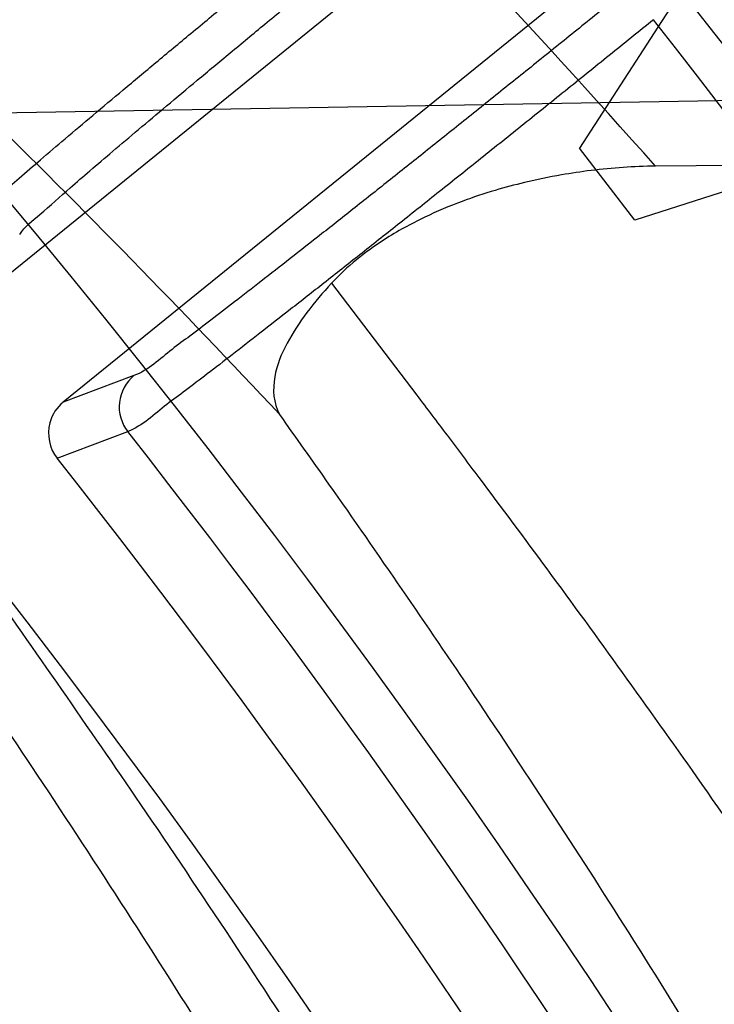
# Model space of a CAD drawing. Header units: millimetres. Extents: x 0 to 297, y 0 to 210.
# Tile 103 of 256: x 147.7667 to 147.7927, y 93.0636 to 93.1004. Entities that reach past the tile are written whole.
import ezdxf

# ---------------------------------------------------------------- set-up
doc = ezdxf.new("R2010")
doc.units = ezdxf.units.MM
doc.header["$LTSCALE"] = 16.335
doc.layers.get('0').update_dxf_attribs({"linetype": 'CONTINUOUS'})
for name, color, linetype in [('01_GLOBAL', 7, 'CONTINUOUS'), ('INTFCLR_1', 7, 'CONTINUOUS'), ('INTFCLR_144815', 7, 'CONTINUOUS')]:
    doc.layers.add(name, color=color, linetype=linetype)

msp = doc.modelspace()

# ---------------------------------------------------------------- linework, layer by layer
at = {"color": 7, "linetype": 'Continuous'}
msp.add_circle((148.2308034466, 92.1164639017), 1.9, dxfattribs=at)
at = {"color": 9, "linetype": 'Continuous'}
msp.add_arc((148.2308034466, 92.1164639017), 1.8756493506, 92.9674534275, 177.0325465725, dxfattribs=at)
at = {"layer": '01_GLOBAL', "color": 7, "linetype": 'Continuous'}
msp.add_circle((148.2308034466, 92.1164639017), 1.925, dxfattribs=at)
at = {"layer": 'INTFCLR_1', "color": 6, "linetype": 'Continuous'}
for radius in [0.3017258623, 0.2867456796]:
    msp.add_arc((147.5056636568, 92.8766036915), radius, 270, 90.00000002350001, dxfattribs=at)
at = {"layer": 'INTFCLR_1', "color": 9, "linetype": 'Continuous'}
for points, knots in [([(147.7739207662, 92.7833025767), (147.7745143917, 92.7849178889), (147.775677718, 92.78817961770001), (147.7778942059, 92.7947943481), (147.7814905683, 92.8066675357), (147.7848253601, 92.820603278), (147.7870274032, 92.8330582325), (147.787953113, 92.83941797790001), (147.7884308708, 92.8430963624), (147.7895335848, 92.8523310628), (147.7906793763, 92.8681102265), (147.7904956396, 92.88672685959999), (147.789629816, 92.89879125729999), (147.7890851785, 92.90436193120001), (147.7886841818, 92.9080669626), (147.7874452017, 92.918066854), (147.7846320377, 92.9340794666), (147.7805782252, 92.9497128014), (147.7776786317, 92.9589915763), (147.7765880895, 92.96231049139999), (147.7749290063, 92.96719941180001), (147.771186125, 92.9774204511), (147.7647225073, 92.99242174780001), (147.7573615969, 93.00659423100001), (147.7522300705, 93.01531748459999), (147.74983173, 93.0192005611), (147.748238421, 93.02173172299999), (147.7439293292, 93.0283886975), (147.7367086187, 93.03860548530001), (147.7266787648, 93.0510431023), (147.7181834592, 93.0603660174), (147.7122490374, 93.0663251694), (147.7089678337, 93.0694802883), (147.7044151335, 93.07373538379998), (147.6980427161, 93.0793069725), (147.691144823, 93.084712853), (147.6867712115, 93.0878231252), (147.6846401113, 93.08925308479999), (147.683241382, 93.0901520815), (147.6819885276, 93.09091746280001), (147.6808874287, 93.09154948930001), (147.6799491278, 93.09203983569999), (147.6791251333, 93.09242738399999), (147.6784918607, 93.0926304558), (147.6779419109, 93.0927747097), (147.6776450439, 93.0924128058), (147.6779068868, 93.09190500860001), (147.678285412, 93.09126392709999), (147.678982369, 93.0903782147), (147.6799093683, 93.0892868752), (147.68099579, 93.0880857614), (147.6821866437, 93.08680384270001), (147.6839471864, 93.0849402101), (147.6864529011, 93.0823207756), (147.6911298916, 93.0774130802), (147.696237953, 93.07190717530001), (147.7008912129, 93.0666447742), (147.7037675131, 93.0632984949), (147.7083927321, 93.0578052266), (147.7154736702, 93.0489031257), (147.7247566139, 93.03595157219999), (147.731475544, 93.0253784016), (147.7358745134, 93.0178524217), (147.7388592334, 93.01255911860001), (147.7440084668, 93.0028972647), (147.7508853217, 92.9883069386), (147.755629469, 92.9761424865), (147.7578360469, 92.9698354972)], [0, 0, 0, 0, 0.0103792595, 0.0208842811, 0.0420721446, 0.0851858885, 0.1071984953, 0.1183380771, 0.123943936, 0.1295693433, 0.1744299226, 0.2192388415, 0.2417237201, 0.2473597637, 0.2529962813, 0.2641993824, 0.3081295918, 0.3509327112, 0.3614952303, 0.3667582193, 0.3720021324, 0.3926323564, 0.4323913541, 0.4704239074, 0.4888657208, 0.4934194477, 0.497950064, 0.5069039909, 0.5412450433, 0.5733438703, 0.6032118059, 0.6172673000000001, 0.6240601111, 0.6306649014, 0.6548506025, 0.6750843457, 0.6834913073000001, 0.6872123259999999, 0.6905622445, 0.6935176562, 0.6960693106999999, 0.6982084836, 0.6999280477, 0.7014829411, 0.7024060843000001, 0.7029587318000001, 0.7038763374, 0.7054334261, 0.7076628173, 0.7105600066, 0.714112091, 0.7174145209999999, 0.7211168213, 0.7295725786, 0.7392778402, 0.7620040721, 0.7748640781, 0.7816422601, 0.7886165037, 0.8181744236, 0.8502177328, 0.884679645, 0.8936796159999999, 0.902792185, 0.9213283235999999, 0.9597006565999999, 1, 1, 1, 1]), ([(147.6811764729, 93.0916036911), (147.6818287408, 93.0916035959), (147.6836257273, 93.09064726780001), (147.6857695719, 93.0894825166), (147.6878575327, 93.08815416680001), (147.690022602, 93.08673125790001), (147.6944669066, 93.0836295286), (147.7014777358, 93.0782474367), (147.7079605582, 93.07269628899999), (147.7125922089, 93.06845780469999), (147.7159282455, 93.06531718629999), (147.7219597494, 93.05938825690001), (147.730595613, 93.0501132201), (147.7407946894, 93.0377377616), (147.7481414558, 93.0275676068), (147.7525258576, 93.02094069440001), (147.75414614, 93.0184223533), (147.7565841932, 93.01456039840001), (147.7617989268, 93.0058880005), (147.7692817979, 92.99179533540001), (147.7758568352, 92.9768697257), (147.7796645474, 92.9666988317), (147.7813517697, 92.961835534), (147.7824604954, 92.9585349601), (147.7854073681, 92.94931094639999), (147.7895285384, 92.9337676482), (147.7923901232, 92.91783829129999), (147.7936501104, 92.9078915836), (147.7940578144, 92.90420708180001), (147.7946115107, 92.8986677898), (147.7954917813, 92.88667134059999), (147.7956786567, 92.8681563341), (147.7945135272, 92.85246501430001), (147.7933925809, 92.8432832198), (147.7929068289, 92.8396251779), (147.7919655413, 92.8333000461), (147.7897259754, 92.82091051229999), (147.7863346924, 92.80705067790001), (147.7826792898, 92.79524665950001), (147.7804259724, 92.7886688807), (147.7792433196, 92.78542534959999), (147.7786398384, 92.7838190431)], [0, 0, 0, 0, 0.0056084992, 0.016622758, 0.0214510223, 0.0268121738, 0.0389184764, 0.0680276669, 0.1027789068, 0.1122614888, 0.1220107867, 0.1421735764, 0.1849752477, 0.2309092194, 0.2799812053, 0.2927645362, 0.2992310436, 0.3057293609, 0.3320345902, 0.3862266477, 0.4428037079, 0.4721337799, 0.479586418, 0.4870651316, 0.5020714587, 0.5628449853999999, 0.6251697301, 0.6410581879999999, 0.6490513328, 0.6570434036, 0.6889243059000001, 0.7524504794, 0.8160576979, 0.8240355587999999, 0.8319861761, 0.8477866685, 0.8790166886, 0.9402183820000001, 0.9703167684, 0.9852456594, 1, 1, 1, 1])]:
    msp.add_open_spline(points, degree=3, knots=knots, dxfattribs=at)
at = {"layer": 'INTFCLR_1', "color": 6, "linetype": 'Continuous'}
for points, knots in [([(147.7024190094, 93.0916036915), (147.7018087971, 93.0916036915), (147.7029114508, 93.08950324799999), (147.7038583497, 93.08834455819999), (147.7054058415, 93.0863113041), (147.7073153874, 93.0840115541), (147.7097564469, 93.0810765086), (147.7126098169, 93.0776680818), (147.7156703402, 93.073960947), (147.7186923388, 93.0702356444), (147.721505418, 93.0666872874), (147.7240879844, 93.06335701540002), (147.7264364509, 93.0602594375), (147.7285589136, 93.05739951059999), (147.7304701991, 93.0547707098), (147.7321890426, 93.05236174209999), (147.7337330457, 93.05015870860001), (147.7351142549, 93.0481557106), (147.7363481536, 93.04633959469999), (147.7374498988, 93.04469533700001), (147.7384368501, 93.0432038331), (147.7393145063, 93.04186262), (147.740301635, 93.0403384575), (147.7413416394, 93.03871140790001), (147.7424164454, 93.0370044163), (147.7434051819, 93.03541431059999), (147.7444675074, 93.0336832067), (147.7454727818, 93.0320194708), (147.7463989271, 93.0304656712), (147.7472040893, 93.0291000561), (147.7480924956, 93.0275744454), (147.7490691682, 93.0258742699), (147.7501439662, 93.02397450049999), (147.7513258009, 93.02184928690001), (147.7526254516, 93.0194658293), (147.7540567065, 93.016782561), (147.7556293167, 93.01375936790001), (147.7573520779, 93.0103498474), (147.7592357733, 93.0064972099), (147.7612959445, 93.00212210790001), (147.7635459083, 92.9971289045), (147.7659975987, 92.99139551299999), (147.7686600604, 92.9847751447), (147.771540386, 92.9770580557), (147.7745995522, 92.96806700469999), (147.7776353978, 92.9580497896), (147.7804347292, 92.9474285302), (147.7828479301, 92.9366846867), (147.7848548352, 92.9259114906), (147.7864550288, 92.91515159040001), (147.7876568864, 92.9044033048), (147.7884643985, 92.8936919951), (147.7888848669, 92.883007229), (147.788923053, 92.8723658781), (147.7885832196, 92.8617581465), (147.7878679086, 92.85118540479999), (147.7867790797, 92.8406561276), (147.7853146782, 92.8301491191), (147.7834744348, 92.81967840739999), (147.7812492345, 92.80922126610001), (147.7786373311, 92.7987909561), (147.7756726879, 92.7885321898), (147.7725298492, 92.77894344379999), (147.7694333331, 92.7704309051), (147.7665578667, 92.7631606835), (147.763914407, 92.756913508), (147.7614912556, 92.751504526), (147.7592772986, 92.74679278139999), (147.7572566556, 92.7426627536), (147.7554148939, 92.7390284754), (147.7537381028, 92.7358200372), (147.7522167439, 92.7329849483), (147.7508394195, 92.7304773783), (147.7495919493, 92.72825221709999), (147.7484619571, 92.7262722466), (147.7474378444, 92.724505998), (147.7465123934, 92.7229325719), (147.7456788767, 92.7215330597), (147.7447260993, 92.71995062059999), (147.7436842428, 92.71824390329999), (147.7424549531, 92.71626272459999), (147.7413949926, 92.7145809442), (147.7404087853, 92.71303704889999), (147.7395314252, 92.7116777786), (147.7385421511, 92.7101629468), (147.7374297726, 92.7084808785), (147.7361816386, 92.706620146), (147.7347816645, 92.7045655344), (147.7332139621, 92.7023025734), (147.7314607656, 92.69981828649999), (147.7295082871, 92.69710583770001), (147.7273377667, 92.6941536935), (147.7249300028, 92.69095159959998), (147.7222786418, 92.6875081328), (147.7193828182, 92.6838337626), (147.7162651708, 92.67997262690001), (147.7130841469, 92.6761093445), (147.7101062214, 92.67254834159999), (147.7075479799, 92.66947614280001), (147.7055504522, 92.6670757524), (147.7039276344, 92.6649548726), (147.7029496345, 92.6637602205), (147.7017963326, 92.66160369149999), (147.7024190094, 92.66160369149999)], [0, 0, 0, 0, 0.0038604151, 0.0075016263, 0.0124785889, 0.0188917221, 0.0268498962, 0.0364677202, 0.04706947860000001, 0.0572444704, 0.0668187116, 0.0757144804, 0.08390538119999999, 0.0914099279, 0.098245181, 0.1044667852, 0.1101313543, 0.1152642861, 0.1198589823, 0.1240215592, 0.1277856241, 0.1311734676, 0.1341617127, 0.1392736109, 0.1433897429, 0.1469230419, 0.1511192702, 0.1562389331, 0.1592204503, 0.1625628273, 0.1662680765, 0.1703891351, 0.1749670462, 0.1800766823, 0.185772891, 0.1921413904, 0.1993155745, 0.2073310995, 0.2163076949, 0.2264451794, 0.2379233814, 0.250953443, 0.2658909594, 0.2830621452, 0.3030578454, 0.3259639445, 0.3492662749, 0.372530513, 0.3956109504, 0.4185782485, 0.4413347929, 0.4640172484, 0.48651927, 0.5089682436, 0.5313242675, 0.553647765, 0.5759939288, 0.5982772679, 0.6207473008, 0.6432362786, 0.6658996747, 0.6887559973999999, 0.7107777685, 0.7297237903, 0.7460531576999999, 0.7602331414, 0.7726347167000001, 0.7835467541, 0.7931663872, 0.8017211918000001, 0.8093215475, 0.8160683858, 0.8220758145, 0.8274205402, 0.8322066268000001, 0.8364980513, 0.8403368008, 0.8437547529, 0.8468031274, 0.8520223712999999, 0.8564046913, 0.8615533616, 0.8645986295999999, 0.8679945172, 0.8717882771, 0.8760445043, 0.8807522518, 0.8859628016, 0.8917731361, 0.8981681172, 0.9051985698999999, 0.9129160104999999, 0.9213486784, 0.9305434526, 0.9404096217, 0.9509435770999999, 0.9619432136, 0.9720502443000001, 0.9803711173, 0.9870628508, 0.9922716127, 0.99606073, 1, 1, 1, 1]), ([(147.7024190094, 92.66160369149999), (147.7031143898, 92.66160369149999), (147.7043203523, 92.6624163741), (147.7061744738, 92.6635325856), (147.7083002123, 92.66507723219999), (147.710928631, 92.6670898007), (147.7140582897, 92.6696593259), (147.7175074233, 92.6726544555), (147.7210070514, 92.6758564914), (147.724310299, 92.6790215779), (147.7273371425, 92.6820373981), (147.7300923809, 92.6848835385), (147.7325889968, 92.6875456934), (147.7348455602, 92.6900206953), (147.7368773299, 92.69230773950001), (147.7387011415, 92.69440843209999), (147.7403405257, 92.6963368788), (147.7418089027, 92.69809721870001), (147.74312239, 92.69969855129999), (147.7442950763, 92.7011505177), (147.7453447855, 92.7024683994), (147.7462981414, 92.7036803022), (147.7472372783, 92.7048876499), (147.7482377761, 92.70618954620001), (147.7492999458, 92.7075906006), (147.7503509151, 92.70899661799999), (147.7513832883, 92.71039607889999), (147.7524574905, 92.7118722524), (147.7536466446, 92.7135309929), (147.7549757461, 92.71541616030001), (147.7564609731, 92.7175638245), (147.7581179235, 92.7200131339), (147.7599603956, 92.72280467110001), (147.7620026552, 92.725988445), (147.7642665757, 92.7296344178), (147.7667734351, 92.73382309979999), (147.7695429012, 92.73865281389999), (147.7725956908, 92.7442536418), (147.7759494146, 92.7507780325), (147.7796263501, 92.7584542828), (147.7835547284, 92.7673916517), (147.7874822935, 92.777309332), (147.7911546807, 92.7877658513), (147.7944163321, 92.7983650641), (147.7972390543, 92.8090034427), (147.7996322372, 92.81966957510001), (147.8015947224, 92.830307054), (147.8031423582, 92.84094476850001), (147.8042785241, 92.8515373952), (147.8050140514, 92.86210180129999), (147.805355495, 92.8726275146), (147.8053083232, 92.8831163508), (147.8048760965, 92.8935745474), (147.8040611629, 92.9039954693), (147.8028633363, 92.9143835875), (147.8012816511, 92.9247373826), (147.799316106, 92.935041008), (147.7969588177, 92.94531754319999), (147.7942058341, 92.9555541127), (147.7910435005, 92.9657625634), (147.7874805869, 92.97589100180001), (147.7836594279, 92.98555735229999), (147.7798256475, 92.9943126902), (147.7762354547, 93.0018480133), (147.7729615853, 93.0082575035), (147.7699846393, 93.0137592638), (147.767284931, 93.01850609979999), (147.7648405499, 93.0226260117), (147.7626315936, 93.0262165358), (147.7606351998, 93.029359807), (147.7588346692, 93.032115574), (147.7572125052, 93.0345383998), (147.7557564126, 93.0366668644), (147.7544486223, 93.0385420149), (147.7532796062, 93.0401903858), (147.7522307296, 93.04164776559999), (147.7512884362, 93.0429399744), (147.7503875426, 93.0441606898), (147.749451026, 93.0454152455), (147.7484191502, 93.0467800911), (147.7473563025, 93.048166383), (147.7462900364, 93.04953808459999), (147.7452102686, 93.0509094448), (147.7440251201, 93.0523937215), (147.7427013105, 93.0540257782), (147.7412185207, 93.05582248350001), (147.7395625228, 93.05779146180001), (147.7377136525, 93.05994306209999), (147.7356554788, 93.0622827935), (147.733366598, 93.0648176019), (147.7308303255, 93.0675463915), (147.7280323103, 93.07046241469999), (147.7249547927, 93.0735545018), (147.7215984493, 93.0767954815), (147.7180191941, 93.0800963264), (147.7144644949, 93.08320501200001), (147.7112102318, 93.085894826), (147.7084715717, 93.08800309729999), (147.7062664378, 93.089614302), (147.7043599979, 93.09076625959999), (147.7031273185, 93.0916036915), (147.7024190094, 93.0916036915)], [0, 0, 0, 0, 0.0042187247, 0.0081401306, 0.0133978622, 0.0200459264, 0.0282638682, 0.0379443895, 0.0477615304, 0.05703690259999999, 0.0656973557, 0.0736821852, 0.0810680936, 0.0878383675, 0.0940009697, 0.0996271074, 0.1047154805, 0.1093563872, 0.1135342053, 0.1172803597, 0.1206792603, 0.1237557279, 0.1266349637, 0.1299589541, 0.1337168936, 0.1373013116, 0.1406085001, 0.1442672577, 0.148377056, 0.1529904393, 0.1582606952, 0.164218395, 0.1709303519, 0.1785521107, 0.1871652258, 0.1969659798, 0.2081658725, 0.2209392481, 0.2356613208, 0.2526660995, 0.2725685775, 0.2948769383, 0.3173640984, 0.3397873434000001, 0.3621386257, 0.3841211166, 0.4060891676, 0.4277469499, 0.4493218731, 0.470705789, 0.4919793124, 0.5131981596, 0.5343255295, 0.5554668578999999, 0.5765984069, 0.5977513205, 0.6189954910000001, 0.6402209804, 0.6617015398, 0.6832900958, 0.7050415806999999, 0.7268239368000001, 0.7463339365, 0.7630160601, 0.7774553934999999, 0.7899931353, 0.8009638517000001, 0.8105830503, 0.8190545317, 0.8265380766, 0.8331730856, 0.8390248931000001, 0.8442268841, 0.8488182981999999, 0.8528943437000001, 0.8564866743, 0.8597116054, 0.8625968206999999, 0.8656908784, 0.8692094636, 0.8729771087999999, 0.8762884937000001, 0.879749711, 0.8835661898, 0.8878115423, 0.8924986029, 0.8976989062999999, 0.9034198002, 0.9097088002, 0.9166034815, 0.9241390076, 0.9323094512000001, 0.9411199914, 0.9506041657, 0.9606137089, 0.9706541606, 0.9792553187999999, 0.9862062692, 0.9916647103, 0.9957028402, 1, 1, 1, 1])]:
    msp.add_open_spline(points, degree=3, knots=knots, dxfattribs=at)
at = {"layer": 'INTFCLR_144815', "color": 6, "linetype": 'Continuous'}
for p, q in [((147.76518203, 93.08997442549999), (147.8069884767, 93.1238286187)), ((147.8101350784, 93.1199428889), (147.7683286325, 93.0860886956)), ((147.7982893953, 93.1120664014), (147.7876265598, 93.09557499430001)), ((147.8084328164, 93.09889553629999), (147.7896967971, 93.0928851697)), ((147.7896967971, 93.0928851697), (147.7876265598, 93.09557499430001)), ((147.8633196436, 93.0954978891), (147.7904664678, 93.0949025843))]:
    msp.add_line(p, q, dxfattribs=at)
at = {"layer": 'INTFCLR_144815', "color": 9, "linetype": 'Continuous'}
for p, q in [((147.7541871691, 93.0966868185), (147.8949290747, 93.09914405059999)), ((147.77097027, 93.08707661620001), (147.7683286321, 93.0860886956)), ((147.7680945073, 93.08399337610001), (147.7707364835, 93.08498531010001))]:
    msp.add_line(p, q, dxfattribs=at)
at = {"layer": 'INTFCLR_144815', "color": 6, "linetype": 'Continuous'}
for radius in [0.3190566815, 0.3040475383]:
    msp.add_circle((147.5056636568, 92.8766036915), radius, dxfattribs=at)
for radius, start, end in [(0.4398395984, 313.9937911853, 154.5150993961), (0.2978344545, 25.6072723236, 64.3927276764), (0.3391361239, 316.9838592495, 43.0161407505), (0.3344853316, 24.4282423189, 38.31805207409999)]:
    msp.add_arc((147.5056636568, 92.8766036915), radius, start, end, dxfattribs=at)
at = {"layer": 'INTFCLR_144815', "color": 9, "linetype": 'Continuous'}
for centre, radius, start, end in [((147.5056654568, 92.8766045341), 0.3681088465, 16.8926739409, 54.09645665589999), ((147.5032587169, 92.8397254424), 0.3841922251, 41.6203156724, 47.9152908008), ((147.5056636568, 92.87660369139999), 0.3298406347, 314.0862202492, 45.9137797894), ((147.5034586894, 92.82990196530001), 0.3740355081, 43.1339494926, 48.0227414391), ((147.5056636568, 92.8766036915), 0.3198467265, 314.0319604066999, 45.9680396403), ((147.5056636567, 92.87660369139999), 0.3636235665, 24.6002115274, 38.16750630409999), ((147.5056636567, 92.87660369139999), 0.3621400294, 24.6026704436, 38.1640956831), ((147.5056636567, 92.87660369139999), 0.337174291, 24.5770200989, 38.17193960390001)]:
    msp.add_arc(centre, radius, start, end, dxfattribs=at)
at = {"layer": 'INTFCLR_144815', "color": 6, "linetype": 'Continuous'}
for points, knots in [([(147.7646033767, 93.09255906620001), (147.7648165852, 93.0928805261), (147.7653435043, 93.0932656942), (147.7660268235, 93.0938992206), (147.7667124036, 93.09448747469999), (147.7675120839, 93.09517676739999), (147.7684320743, 93.0959584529), (147.7694630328, 93.0968292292), (147.7705947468, 93.09777881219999), (147.7718163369, 93.0987984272), (147.773120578, 93.099882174), (147.7745027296, 93.1010262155), (147.7759501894, 93.1022200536), (147.7774489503, 93.1034519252), (147.7789824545, 93.10470827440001), (147.7805444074, 93.1059843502), (147.7821339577, 93.10727945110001), (147.7832040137, 93.1081488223), (147.7837445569, 93.1085873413)], [0, 0, 0, 0, 0.0463435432, 0.07624407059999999, 0.1124437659, 0.1547166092, 0.2031380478, 0.2574651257, 0.3168532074, 0.3806250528, 0.4486352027, 0.5205836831, 0.5961850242, 0.6740545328, 0.7536656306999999, 0.8343592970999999, 0.9163749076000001, 1, 1, 1, 1]), ([(147.7903941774, 93.10037574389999), (147.7898435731, 93.0999306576), (147.7887414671, 93.0990411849), (147.787092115, 93.0977138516), (147.78545766, 93.0964022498), (147.7838611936, 93.0951249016), (147.7823195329, 93.0938956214), (147.7808430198, 93.0927224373), (147.779435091, 93.0916078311), (147.7781031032, 93.09055764), (147.7768610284, 93.0895828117), (147.7757174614, 93.0886906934), (147.7746792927, 93.08788486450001), (147.773748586, 93.08717152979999), (147.7729388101, 93.08654647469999), (147.771948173, 93.08583568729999), (147.7712895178, 93.0852040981), (147.7707364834, 93.08498531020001)], [0, 0, 0, 0, 0.0850623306, 0.1701556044, 0.2543589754, 0.3368422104, 0.4158003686, 0.4912546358, 0.5634167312, 0.6315454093, 0.6950434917, 0.7531148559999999, 0.8058061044, 0.8529207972, 0.8940525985, 0.9285454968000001, 1, 1, 1, 1]), ([(147.8077759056, 92.87660369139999), (147.8077759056, 92.87817500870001), (147.8077525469, 92.88131803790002), (147.8076474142, 92.88603238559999), (147.8074721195, 92.8907467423), (147.8072265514, 92.8954611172), (147.806910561, 92.9001754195), (147.806523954, 92.904889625), (147.8060665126, 92.90960350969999), (147.8055379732, 92.9143169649), (147.8049380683, 92.91902960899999), (147.8042664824, 92.923741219), (147.8035229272, 92.9284511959), (147.8027070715, 92.93315910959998), (147.8018186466, 92.93786409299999), (147.8008573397, 92.9425655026), (147.7998229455, 92.9472621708), (147.7987152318, 92.95195313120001), (147.7975341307, 92.9566368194), (147.7962795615, 92.96131189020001), (147.79495167, 92.965976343), (147.7935506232, 92.97062836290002), (147.7920768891, 92.97526542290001), (147.7905310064, 92.97988513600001), (147.7889138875, 92.98448439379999), (147.7872266, 92.9890601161), (147.7854706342, 92.99360858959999), (147.7836477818, 92.99812590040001), (147.7817603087, 93.00260760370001), (147.7798109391, 93.0070488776), (147.7778029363, 93.0114444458), (147.7757401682, 93.0157885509), (147.77362715, 93.0200749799), (147.771469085, 93.0242970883), (147.7692719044, 93.0284478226), (147.7670422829, 93.0325197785), (147.7647876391, 93.03650527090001), (147.7625161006, 93.0403964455), (147.7602364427, 93.04418540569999), (147.7579579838, 93.04786437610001), (147.7556904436, 93.05142588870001), (147.753443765, 93.05486297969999), (147.7512279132, 93.0581693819), (147.7490526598, 93.06133970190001), (147.7469273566, 93.0643695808), (147.7448607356, 93.06725579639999), (147.7428607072, 93.069996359), (147.7409342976, 93.07259041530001), (147.7390876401, 93.0750381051), (147.7373260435, 93.0773403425), (147.7356536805, 93.07949911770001), (147.7340734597, 93.0815175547), (147.7325868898, 93.0834000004), (147.7311945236, 93.0851514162), (147.7298962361, 93.08677702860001), (147.728691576, 93.08828191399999), (147.727579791, 93.08967101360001), (147.7265599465, 93.0909489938), (147.72563099, 93.0921203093), (147.7247919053, 93.09318871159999), (147.7240415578, 93.0941585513), (147.7233789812, 93.0950309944), (147.7228023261, 93.0958162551), (147.7223120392, 93.096495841), (147.7218077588, 93.09728362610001), (147.7213359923, 93.09785424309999), (147.7210071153, 93.09909758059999), (147.7213403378, 93.0991036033)], [0, 0, 0, 0, 0.0193233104, 0.0386508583, 0.0579871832, 0.0773361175, 0.09670245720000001, 0.1160893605, 0.1355016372, 0.1549417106, 0.174414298, 0.1939209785, 0.2134662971, 0.2330504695, 0.2526773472, 0.2723461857, 0.2920601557, 0.3118166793, 0.3316176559, 0.3514587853, 0.371340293, 0.3912557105, 0.4112029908, 0.4311730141, 0.4511607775, 0.4711544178, 0.4911445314, 0.5111169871, 0.5310562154, 0.5509444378, 0.5707608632, 0.5904818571, 0.6100808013, 0.6295279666, 0.6487906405, 0.6678329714, 0.6866163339, 0.7050996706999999, 0.7232399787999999, 0.7409930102, 0.7583142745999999, 0.7751600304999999, 0.7914883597, 0.8072603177, 0.8224409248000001, 0.8370001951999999, 0.8509135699, 0.8641629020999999, 0.8767346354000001, 0.8886194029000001, 0.8998117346, 0.9103161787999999, 0.9201431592, 0.929309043, 0.9378311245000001, 0.9457272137, 0.9530145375, 0.9597112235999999, 0.9658341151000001, 0.9713985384, 0.9764187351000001, 0.9809091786, 0.9848838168, 0.9883571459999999, 0.9913427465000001, 0.9959015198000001, 1, 1, 1, 1]), ([(147.7284687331, 92.65410377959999), (147.7281248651, 92.65411009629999), (147.7284667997, 92.6553861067), (147.7289335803, 92.6559818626), (147.7294381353, 92.656793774), (147.7299269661, 92.65749477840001), (147.7305020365, 92.6583039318), (147.731162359, 92.6592026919), (147.7319099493, 92.66020143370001), (147.7327456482, 92.66130133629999), (147.7336709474, 92.66250732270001), (147.7346879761, 92.6638247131), (147.7357985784, 92.6652591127), (147.7370029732, 92.6668144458), (147.7382990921, 92.66849222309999), (147.7396836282, 92.6702928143), (147.7411548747, 92.6722190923), (147.7427145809, 92.6742789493), (147.7443650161, 92.6764816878), (147.746103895, 92.67883130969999), (147.7479255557, 92.6813277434), (147.749823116, 92.6839695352), (147.7517910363, 92.68675738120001), (147.7538223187, 92.689690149), (147.7559091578, 92.6927656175), (147.7580430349, 92.6959804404), (147.760214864, 92.6993301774), (147.7624151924, 92.7028094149), (147.7646343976, 92.70641190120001), (147.7668628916, 92.71013072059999), (147.7690913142, 92.71395848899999), (147.7713106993, 92.7178875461), (147.7735126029, 92.7219101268), (147.7756891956, 92.72601851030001), (147.7778333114, 92.73020512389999), (147.7799384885, 92.73446266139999), (147.781998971, 92.73878415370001), (147.7840096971, 92.7431630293), (147.785966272, 92.7475931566), (147.7878649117, 92.7520688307), (147.7897023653, 92.75658470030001), (147.7914762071, 92.7611366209), (147.7931808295, 92.76571122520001), (147.7948144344, 92.7703031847), (147.7963777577, 92.7749136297), (147.7978725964, 92.77954824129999), (147.7992992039, 92.7842086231), (147.8006556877, 92.7888890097), (147.801941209, 92.79358669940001), (147.803154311, 92.79829575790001), (147.8042942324, 92.8030117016), (147.8053612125, 92.8077336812), (147.806355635, 92.81246156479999), (147.8072778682, 92.8171953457), (147.8081281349, 92.82193449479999), (147.8089065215, 92.8266777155), (147.8096131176, 92.831423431), (147.8102481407, 92.8361706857), (147.8108118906, 92.84091921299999), (147.8113046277, 92.8456686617), (147.8117265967, 92.8504187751), (147.8120780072, 92.8551692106), (147.8123590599, 92.8599199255), (147.812569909, 92.86467073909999), (147.8127106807, 92.8694216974), (147.8127814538, 92.87417265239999), (147.8127822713, 92.87892366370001), (147.8127131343, 92.88367460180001), (147.8125740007, 92.8884255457), (147.8123647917, 92.8931763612), (147.8120853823, 92.8979270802), (147.8117356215, 92.9026774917), (147.8113153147, 92.90742751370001), (147.8108242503, 92.91217686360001), (147.8102621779, 92.9169253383), (147.8096288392, 92.921672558), (147.8089239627, 92.9264180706), (147.8081472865, 92.93116125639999), (147.8072985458, 92.9359014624), (147.8063774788, 92.9406379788), (147.8053839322, 92.9453695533), (147.804317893, 92.950094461), (147.8031794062, 92.9548110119), (147.8019684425, 92.9595180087), (147.8006848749, 92.96421469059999), (147.7993287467, 92.9688997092), (147.7979004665, 92.97357066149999), (147.7964007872, 92.97822446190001), (147.7948306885, 92.98285783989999), (147.7931912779, 92.987467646), (147.7914839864, 92.9920503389), (147.7897106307, 92.9966019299), (147.7878734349, 93.00111803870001), (147.7859750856, 93.0055938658), (147.7840187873, 93.01002417), (147.7820083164, 93.01440325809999), (147.7799480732, 93.0187249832), (147.7778431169, 93.02298277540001), (147.7756991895, 93.02716968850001), (147.773522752, 93.0312784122), (147.7713209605, 93.0353013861), (147.7691016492, 93.0392308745), (147.7668732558, 93.0430591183), (147.7646447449, 93.04677845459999), (147.7624254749, 93.0503814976), (147.7602250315, 93.0538613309), (147.7580530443, 93.0572116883), (147.7559189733, 93.0604271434), (147.7538319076, 93.0635032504), (147.7518003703, 93.06643665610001), (147.7498321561, 93.0692251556), (147.7479341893, 93.0718677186), (147.7461124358, 93.07436445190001), (147.7443718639, 93.076716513), (147.7427164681, 93.07892596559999), (147.7411492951, 93.0809956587), (147.7396725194, 93.0829290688), (147.7382875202, 93.0847301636), (147.7369950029, 93.086403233), (147.7357951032, 93.08795275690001), (147.7346874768, 93.08938331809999), (147.7336714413, 93.09069941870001), (147.7327460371, 93.0919055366), (147.7319101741, 93.0930056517), (147.7311625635, 93.0940044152), (147.7305021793, 93.0949032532), (147.72992705, 93.09571248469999), (147.7294381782, 93.0964135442), (147.7289336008, 93.0972254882), (147.7284668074, 93.0978212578), (147.728124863, 93.0990972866), (147.7284687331, 93.0991036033)], [0, 0, 0, 0, 0.0021236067, 0.0044659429, 0.005996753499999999, 0.007775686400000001, 0.0098091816, 0.0121043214, 0.0146687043, 0.0175100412, 0.0206343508, 0.0240542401, 0.0277864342, 0.0318356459, 0.0362005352, 0.040877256, 0.0458603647, 0.0511668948, 0.0568307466, 0.06285557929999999, 0.0692156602, 0.07591263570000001, 0.0829392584, 0.09028590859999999, 0.0979403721, 0.1058876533, 0.114110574, 0.1225900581, 0.1313055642, 0.140235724, 0.1493588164, 0.1586532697, 0.1680981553, 0.1776734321, 0.1873601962, 0.1971407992, 0.2069991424, 0.2169205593, 0.2268918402, 0.236901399, 0.2469387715, 0.256994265, 0.2670652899, 0.2770813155, 0.2870874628, 0.2971238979, 0.3071487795, 0.3171804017, 0.3272115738, 0.3372204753, 0.347205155, 0.3571681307, 0.3671107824, 0.3770356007, 0.3869457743, 0.396839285, 0.4067137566, 0.4165706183, 0.4264117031, 0.436238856, 0.4460529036, 0.4558561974, 0.465649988, 0.4754369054, 0.4852183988, 0.4949970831, 0.5047743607, 0.514552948, 0.5243342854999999, 0.5341210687, 0.5439147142, 0.5537177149, 0.5635313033, 0.5733577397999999, 0.5831983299, 0.5930548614, 0.6029285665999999, 0.6128203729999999, 0.6227310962, 0.6326618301, 0.642613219, 0.6525827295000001, 0.6625684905, 0.6725713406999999, 0.6825918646, 0.692631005, 0.7026858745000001, 0.7127502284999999, 0.7228203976, 0.7328919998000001, 0.7429592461, 0.7530154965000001, 0.7630529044, 0.7730624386, 0.783033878, 0.7929554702, 0.8028140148, 0.8125949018, 0.8222819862, 0.8318577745, 0.8413032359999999, 0.8505983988, 0.8597223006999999, 0.868653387, 0.8773699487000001, 0.8858505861, 0.894074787, 0.9020233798, 0.9096791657, 0.9170272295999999, 0.9240552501, 0.9307537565, 0.9371162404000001, 0.9431389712, 0.9488208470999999, 0.9541629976, 0.959168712, 0.963842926, 0.9681919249, 0.9722229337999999, 0.9759438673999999, 0.9793632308, 0.9824892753, 0.9853304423, 0.9878949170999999, 0.9901903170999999, 0.992224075, 0.994003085, 0.9955339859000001, 0.9978763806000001, 1, 1, 1, 1]), ([(147.7904664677, 93.0949025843), (147.7900617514, 93.09489917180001), (147.7892569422, 93.0948667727), (147.7880836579, 93.09475333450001), (147.7868541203, 93.09457073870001), (147.7856587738, 93.09432514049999), (147.7844195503, 93.0939946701), (147.7831673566, 93.09357932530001), (147.7817639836, 93.09299029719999), (147.7800644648, 93.0920590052), (147.7789305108, 93.0911549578), (147.7783544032, 93.0905272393)], [0, 0, 0, 0, 0.09207008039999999, 0.1830998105, 0.2680259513, 0.3747332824, 0.4605093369, 0.559649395, 0.6746484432, 0.8061794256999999, 1, 1, 1, 1]), ([(147.7074681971, 93.0916036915), (147.7070375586, 93.0916036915), (147.7076723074, 93.09011703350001), (147.7083358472, 93.0892847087), (147.7093498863, 93.0878668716), (147.7106285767, 93.08627411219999), (147.7122364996, 93.0842911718), (147.7141604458, 93.08196461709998), (147.7164090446, 93.0792472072), (147.7190057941, 93.07608910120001), (147.721947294, 93.07245933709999), (147.725225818, 93.0683255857), (147.7288235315, 93.0636601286), (147.7326928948, 93.0584672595), (147.736796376, 93.0527337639), (147.7410592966, 93.0464979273), (147.745423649, 93.0397776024), (147.7498100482, 93.03263197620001), (147.7541573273, 93.0251029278), (147.7584000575, 93.0172542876), (147.7624915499, 93.0091318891), (147.766386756, 93.0007937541), (147.7700588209, 92.9922750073), (147.7734808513, 92.9836236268), (147.7766405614, 92.9748635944), (147.7795258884, 92.9660277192), (147.7821308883, 92.9571387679), (147.7844555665, 92.9482068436), (147.7864948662, 92.939264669), (147.788256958, 92.9302947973), (147.7897385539, 92.92133242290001), (147.79094633, 92.9123580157), (147.7918802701, 92.9033999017), (147.7925442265, 92.8944514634), (147.7929407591, 92.88552087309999), (147.7930286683, 92.87957398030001), (147.7930286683, 92.8766036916)], [0, 0, 0, 0, 0.0054582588, 0.0104886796, 0.0173326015, 0.0261201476, 0.0369214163, 0.0494932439, 0.0644526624, 0.0816039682, 0.1013229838, 0.1236661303, 0.1484759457, 0.1759938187, 0.2057431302, 0.2378352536, 0.2717270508, 0.3072978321, 0.3440954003, 0.3819077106, 0.4203669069, 0.459352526, 0.498537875, 0.5379266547, 0.5772553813, 0.6165531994, 0.6557211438, 0.6946413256, 0.7335171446, 0.7719534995, 0.810488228, 0.8486376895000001, 0.8867107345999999, 0.9246290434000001, 0.9623521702, 1, 1, 1, 1]), ([(147.7357237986, 93.0916036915), (147.7353758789, 93.0916036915), (147.7356994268, 93.09031299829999), (147.7361425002, 93.0896962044), (147.7366231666, 93.08886737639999), (147.7370888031, 93.0881506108), (147.737636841, 93.0873240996), (147.7382660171, 93.08640637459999), (147.7389780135, 93.08538740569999), (147.7397734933, 93.08426604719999), (147.740653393, 93.08303795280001), (147.7416183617, 93.0816995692), (147.742668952, 93.0802468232), (147.7438053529, 93.07867577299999), (147.7450274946, 93.076982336), (147.7463347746, 93.0751626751), (147.7477261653, 93.0732130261), (147.7491999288, 93.0711300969), (147.7507536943, 93.06891097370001), (147.7523842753, 93.0665534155), (147.7540876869, 93.06405588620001), (147.755859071, 93.0614177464), (147.7576927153, 93.05863933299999), (147.7595821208, 93.05572198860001), (147.7615200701, 93.0526681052), (147.7634987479, 93.04948109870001), (147.7655098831, 93.0461653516), (147.7675449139, 93.0427261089), (147.7695951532, 93.0391693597), (147.7716519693, 93.0355016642), (147.7737069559, 93.0317299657), (147.7757520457, 93.0278614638), (147.7777796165, 93.02390347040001), (147.7797825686, 93.0198632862), (147.7817543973, 93.01574804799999), (147.783689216, 93.01156464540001), (147.785581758, 93.0073196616), (147.7874273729, 93.0030193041), (147.7892219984, 92.99866937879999), (147.7909621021, 92.9942753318), (147.7926447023, 92.9898420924), (147.7942672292, 92.9853743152), (147.7958276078, 92.98087605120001), (147.7973240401, 92.9763512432), (147.7987551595, 92.9718031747), (147.8001197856, 92.9672351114), (147.8014170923, 92.9626496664), (147.8026463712, 92.958049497), (147.8038071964, 92.9534366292), (147.8048992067, 92.948813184), (147.8059222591, 92.944180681), (147.8068762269, 92.9395408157), (147.8077611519, 92.9348946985), (147.8085770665, 92.9302436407), (147.8093241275, 92.92558837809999), (147.8100024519, 92.92092994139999), (147.8106122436, 92.91626881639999), (147.8111536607, 92.9116057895), (147.8116269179, 92.90694109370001), (147.812032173, 92.9022753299), (147.8123696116, 92.897608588), (147.8126393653, 92.8929413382), (147.8128415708, 92.8882735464), (147.8129763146, 92.88360558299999), (147.8130436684, 92.8789373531), (147.8130436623, 92.8742691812), (147.8129762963, 92.8696009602), (147.8128415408, 92.8649330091), (147.812639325, 92.8602652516), (147.8123695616, 92.85559802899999), (147.8120321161, 92.85093134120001), (147.8116268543, 92.84626561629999), (147.8111535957, 92.84160099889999), (147.8106121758, 92.8369380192), (147.8100023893, 92.8322769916), (147.809324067, 92.8276186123), (147.8085770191, 92.82296346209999), (147.8077611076, 92.8183124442), (147.8068762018, 92.81366644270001), (147.8059222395, 92.80902661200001), (147.8048992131, 92.8043942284), (147.8038072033, 92.79977078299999), (147.8026464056, 92.79515801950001), (147.8014171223, 92.79055782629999), (147.8001198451, 92.7859724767), (147.7987552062, 92.7814043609), (147.7973241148, 92.7768563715), (147.7958276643, 92.77233149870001), (147.7942673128, 92.76783330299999), (147.7926447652, 92.76336546), (147.7909621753, 92.7589322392), (147.7892220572, 92.7545381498), (147.7874274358, 92.7501882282), (147.7855818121, 92.7458878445), (147.7836892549, 92.7416428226), (147.7817544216, 92.73745938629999), (147.7797825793, 92.7333441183), (147.7777796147, 92.7293039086), (147.7757520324, 92.7253458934), (147.7737069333, 92.7214773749), (147.7716519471, 92.71770567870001), (147.7695951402, 92.7140380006), (147.7675449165, 92.7104812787), (147.7655099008, 92.70704206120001), (147.763498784, 92.7037263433), (147.7615201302, 92.7005393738), (147.7595822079, 92.69748553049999), (147.7576928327, 92.6945682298), (147.7558592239, 92.6917898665), (147.7540878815, 92.68915178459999), (147.7523844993, 92.6866542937), (147.7507539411, 92.684296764), (147.7492001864, 92.68207765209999), (147.7477264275, 92.6799947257), (147.7463350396, 92.67804507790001), (147.7450277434, 92.6762253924), (147.7438055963, 92.6745319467), (147.7426691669, 92.6729608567), (147.7416185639, 92.67150809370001), (147.7406535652, 92.67016966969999), (147.7397736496, 92.6689415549), (147.7389781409, 92.6678201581), (147.7382661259, 92.6668011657), (147.7376369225, 92.6658834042), (147.7370888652, 92.6650568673), (147.7366232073, 92.664340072), (147.7361425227, 92.6635112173), (147.735699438, 92.66289440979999), (147.7353758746, 92.66160369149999), (147.7357237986, 92.66160369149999)], [0, 0, 0, 0, 0.0022415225, 0.0046949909, 0.0062948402, 0.0081515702, 0.0102713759, 0.0126610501, 0.0153273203, 0.0182777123, 0.0215194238, 0.0250604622, 0.0289080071, 0.0330699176, 0.0375525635, 0.0423627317, 0.0475050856, 0.0529841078, 0.05880161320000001, 0.0649581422, 0.07145189, 0.07827835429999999, 0.08543053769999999, 0.0928988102, 0.1006709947, 0.1087324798, 0.1170666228, 0.1256550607, 0.1344781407, 0.1435153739, 0.1527460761, 0.1621498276, 0.1717063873, 0.1813963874, 0.1912015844, 0.2011049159, 0.2110906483, 0.2211444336, 0.2312534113, 0.241406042, 0.2515916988, 0.2618021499, 0.2720286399, 0.2822654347, 0.2925056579, 0.3027455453, 0.312979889, 0.3232065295, 0.3334216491, 0.3436244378, 0.3538122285, 0.3639852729, 0.3741416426, 0.3842825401, 0.3944068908, 0.4045165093, 0.4146106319, 0.4246916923, 0.4347594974, 0.444816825, 0.4548636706, 0.4649030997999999, 0.474935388, 0.4849637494, 0.494988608, 0.5050132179, 0.5150380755, 0.5250663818, 0.5350986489, 0.5451379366, 0.5551847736, 0.565241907, 0.5753096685, 0.5853904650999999, 0.5954845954, 0.6055938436, 0.615718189, 0.6258587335, 0.636015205, 0.6461877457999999, 0.6563757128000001, 0.6665780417, 0.6767934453, 0.6870195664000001, 0.6972543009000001, 0.7074936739, 0.7177343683, 0.7279706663, 0.7381976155, 0.7484076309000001, 0.7585937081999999, 0.7687462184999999, 0.7788551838, 0.7889090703, 0.7988948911, 0.808798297, 0.8186035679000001, 0.82829363, 0.8378502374, 0.8472540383, 0.8564847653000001, 0.8655219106, 0.8743449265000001, 0.8829333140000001, 0.8912673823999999, 0.8993287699, 0.9071008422, 0.9145690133, 0.9217210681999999, 0.9285473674, 0.9350409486, 0.9411974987, 0.9470149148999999, 0.9524939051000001, 0.9576363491, 0.9624464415, 0.9669292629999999, 0.9710911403, 0.9749388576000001, 0.9784798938, 0.9817217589, 0.9846721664, 0.9873385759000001, 0.9897282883, 0.9918482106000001, 0.9937049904, 0.9953049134, 0.9977584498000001, 1, 1, 1, 1]), ([(147.7783543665, 93.09052724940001), (147.7780333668, 93.0901775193), (147.7774285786, 93.0894696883), (147.7766658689, 93.088316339), (147.7761235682, 93.0870484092), (147.7761807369, 93.0860410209), (147.7764138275, 93.0856323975)], [0, 0, 0, 0, 0.2569846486, 0.5032702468, 0.7453337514, 1, 1, 1, 1]), ([(147.77097027, 93.08707661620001), (147.7706760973, 93.08683795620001), (147.7702614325, 93.086097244), (147.7705024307, 93.08528357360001), (147.7707364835, 93.08498531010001)], [0, 0, 0, 0, 0.4997862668, 1, 1, 1, 1]), ([(147.8136860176, 92.87660369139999), (147.8136860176, 92.8782804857), (147.8136600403, 92.8816344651), (147.8135431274, 92.88666501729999), (147.8133482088, 92.89169513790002), (147.8130751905, 92.89672457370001), (147.8127239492, 92.9017529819), (147.8122943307, 92.9067800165), (147.8117861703, 92.9118051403), (147.8111992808, 92.9168278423), (147.8105334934, 92.9218473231), (147.8097886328, 92.9268628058), (147.8089645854, 92.93187312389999), (147.8080612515, 92.9368771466), (147.8070786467, 92.9418732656), (147.8060168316, 92.9468598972), (147.804876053, 92.95183488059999), (147.8036566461, 92.9567960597), (147.8023592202, 92.9617406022), (147.8009845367, 92.96666563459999), (147.7995337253, 92.97156755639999), (147.7980081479, 92.97644266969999), (147.7964096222, 92.98128656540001), (147.7947403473, 92.9860945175), (147.7930030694, 92.99086114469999), (147.7912010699, 92.9955806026), (147.7893382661, 93.0002464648), (147.7874192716, 93.00485172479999), (147.7854494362, 93.00938884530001), (147.783434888, 93.01384978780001), (147.7813825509, 93.0182260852), (147.779300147, 93.02250892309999), (147.7771961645, 93.0266892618), (147.7750797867, 93.0307579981), (147.7729607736, 93.03470617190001), (147.7708493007, 93.03852519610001), (147.7687557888, 93.0422070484), (147.7666906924, 93.04574449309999), (147.7646642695, 93.0491312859), (147.762686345, 93.0523623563), (147.7607660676, 93.0554339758), (147.7589118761, 93.0583435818), (147.7571314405, 93.06108967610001), (147.7554316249, 93.0636717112), (147.7538179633, 93.06609072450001), (147.7522945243, 93.06834936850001), (147.7508639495, 93.0704517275), (147.749527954, 93.0724025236), (147.7482875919, 93.07420671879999), (147.7471433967, 93.07586935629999), (147.7460957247, 93.0773950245), (147.7451440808, 93.07878911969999), (147.744289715, 93.08005332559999), (147.7435275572, 93.0811998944), (147.7428718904, 93.0822063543), (147.7421312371, 93.08338835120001), (147.7415370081, 93.0843794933), (147.7404287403, 93.08650095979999), (147.7410646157, 93.0865120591)], [0, 0, 0, 0, 0.0222607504, 0.0445259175, 0.0667999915, 0.0890869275, 0.1113912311, 0.1337160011, 0.1560653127, 0.1784412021, 0.2008472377, 0.2232837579, 0.2457532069, 0.2682540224, 0.2907870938, 0.3133484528, 0.3359368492, 0.3585452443, 0.3811695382, 0.4037989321, 0.4264253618, 0.449034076, 0.4716120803, 0.4941403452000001, 0.5165983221, 0.5389621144, 0.56120409, 0.583292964, 0.605193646, 0.6268674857, 0.6482720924, 0.6693618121, 0.6900881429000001, 0.7104002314, 0.7302460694, 0.7495737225, 0.7683324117, 0.7864733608, 0.8039516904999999, 0.8207275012, 0.8367665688, 0.8520421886, 0.8665309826, 0.8802146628, 0.8930816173, 0.9051346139, 0.9163830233, 0.9268408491, 0.9365240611, 0.9454496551, 0.95363472, 0.9610964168, 0.9678511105, 0.9739142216, 0.9793007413, 0.9840264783, 0.9915569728, 1, 1, 1, 1]), ([(147.8284438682, 92.8766036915), (147.8284438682, 92.87979092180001), (147.8283441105, 92.88616878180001), (147.8278959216, 92.8957324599), (147.8271473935, 92.90529317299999), (147.8260969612, 92.9148483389), (147.8247420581, 92.9243943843), (147.823080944, 92.9339256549), (147.8211107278, 92.9434335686), (147.8188305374, 92.95290712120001), (147.8162395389, 92.9623313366), (147.8133404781, 92.97168751), (147.8101376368, 92.9809511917), (147.8066415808, 92.99009304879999), (147.8028667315, 92.9990760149), (147.7988373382, 93.00785824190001), (147.794584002, 93.0163887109), (147.7901506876, 93.0246114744), (147.7855911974, 93.0324652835), (147.7809694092, 93.0398874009), (147.7763583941, 93.0468189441), (147.7718346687, 93.0532073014), (147.7674746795, 93.05901366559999), (147.7633454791, 93.06421341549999), (147.7595065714, 93.06880252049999), (147.7559986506, 93.07278918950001), (147.7528503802, 93.0761974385), (147.7500765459, 93.0790546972), (147.7476814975, 93.08140269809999), (147.7456644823, 93.08325365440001), (147.7440163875, 93.084698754), (147.7425791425, 93.08573158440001), (147.7416296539, 93.0865219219), (147.7410646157, 93.0865120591)], [0, 0, 0, 0, 0.0408499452, 0.0817377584, 0.1226908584, 0.1637418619, 0.2049215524, 0.2462459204, 0.2877224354, 0.329349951, 0.3711123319, 0.4129705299, 0.4548685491, 0.4967167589, 0.5383929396, 0.579731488, 0.6205367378, 0.6605415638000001, 0.6994421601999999, 0.7369113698, 0.7725873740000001, 0.8061275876, 0.8372253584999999, 0.8656390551, 0.8912193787, 0.9139002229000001, 0.9336943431, 0.9506758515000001, 0.9649483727, 0.9766362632, 0.9858655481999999, 0.9927569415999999, 1, 1, 1, 1]), ([(147.7683286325, 93.0860886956), (147.7680897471, 93.08589525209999), (147.7676339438, 93.0852237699), (147.7678154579, 93.0843464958), (147.7680945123, 93.0839933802)], [0, 0, 0, 0, 0.4058148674, 1, 1, 1, 1])]:
    msp.add_open_spline(points, degree=3, knots=knots, dxfattribs=at)
at = {"layer": 'INTFCLR_144815', "color": 9, "linetype": 'Continuous'}
for points, knots in [([(147.7666975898, 93.092352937), (147.7668873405, 93.0926507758), (147.7675898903, 93.09317830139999), (147.7684426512, 93.0939827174), (147.7693603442, 93.09476200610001), (147.7702091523, 93.0954884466), (147.7711652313, 93.09629583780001), (147.772218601, 93.0971807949), (147.773362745, 93.0981362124), (147.7745892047, 93.0991555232), (147.7758893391, 93.1002313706), (147.7772539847, 93.1013562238), (147.7786734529, 93.1025220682), (147.7801373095, 93.10372033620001), (147.7816342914, 93.10494182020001), (147.7831547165, 93.1061786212), (147.7841754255, 93.10700640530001), (147.7846883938, 93.1074217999)], [0, 0, 0, 0, 0.045134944, 0.1093076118, 0.1510058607, 0.1987368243, 0.2521688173, 0.3109188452, 0.3745773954, 0.4426763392, 0.5147392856, 0.5902576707, 0.6687025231, 0.7495047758, 0.8320376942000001, 0.9156383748, 1, 1, 1, 1]), ([(147.7894503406, 93.1015412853), (147.7889368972, 93.1011255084), (147.7879141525, 93.1002985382), (147.7863873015, 93.0990677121), (147.7848806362, 93.097856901), (147.7834037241, 93.0966737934), (147.7819677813, 93.0955273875), (147.7805835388, 93.0944262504), (147.7792609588, 93.09337827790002), (147.778009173, 93.0923907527), (147.7768370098, 93.09147047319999), (147.7757526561, 93.0906243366), (147.7747644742, 93.0898573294), (147.7738777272, 93.0891782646), (147.773103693, 93.08858111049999), (147.7721475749, 93.08789829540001), (147.7715111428, 93.08727885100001), (147.77097027, 93.0870766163)], [0, 0, 0, 0, 0.0844412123, 0.1681023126, 0.250657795, 0.331485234, 0.4099644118, 0.4855007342, 0.5575547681, 0.6256363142, 0.6892839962, 0.7480231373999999, 0.8014343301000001, 0.8491440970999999, 0.890833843, 0.9261967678, 1, 1, 1, 1]), ([(147.7503967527, 93.0983297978), (147.7502699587, 93.0982222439), (147.7503543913, 93.0975835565), (147.7507976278, 93.0966849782), (147.7516355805, 93.0951843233), (147.7535026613, 93.09230168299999), (147.7555302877, 93.0893705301), (147.7575204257, 93.0865137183), (147.7591591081, 93.0841641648), (147.762407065, 93.0794932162), (147.7674934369, 93.0720246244), (147.7721738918, 93.0647896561), (147.775472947, 93.05947430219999), (147.7778293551, 93.05560654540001), (147.7820856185, 93.0484104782), (147.78816525, 93.03742805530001), (147.7939951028, 93.02576471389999), (147.7979689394, 93.0170858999), (147.800242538, 93.01187456), (147.8036751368, 93.00373557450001), (147.8085611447, 92.9910420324), (147.8143285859, 92.97333743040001), (147.818442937, 92.9578552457), (147.8209195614, 92.94660942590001), (147.8222257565, 92.9399834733), (147.8240667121, 92.92984796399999), (147.8262781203, 92.91436760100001), (147.8273991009, 92.9004819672), (147.8277474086, 92.8934645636)], [0, 0, 0, 0, 0.0022439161, 0.0070120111, 0.0145616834, 0.0248857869, 0.0536624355, 0.0624935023, 0.07189207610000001, 0.0923184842, 0.1392770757, 0.19383471, 0.2085944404, 0.2237059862, 0.2549574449, 0.3214227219, 0.3930725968, 0.4308712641, 0.4502345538, 0.469804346, 0.5500822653, 0.6337070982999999, 0.7209882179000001, 0.7661541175, 0.7890968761, 0.8121288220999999, 0.9051772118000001, 1, 1, 1, 1]), ([(147.8328247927, 92.8933478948), (147.8324699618, 92.90031727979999), (147.8313310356, 92.9141090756), (147.8290847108, 92.92948083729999), (147.8272117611, 92.9395435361), (147.825886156, 92.94612390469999), (147.8233668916, 92.9572926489), (147.8191859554, 92.97266851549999), (147.8133201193, 92.99024548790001), (147.8083590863, 93.0028452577), (147.8048702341, 93.01092203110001), (147.8025599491, 93.01609584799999), (147.7985202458, 93.0247130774), (147.7925940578, 93.0362910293), (147.7864157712, 93.0471872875), (147.7820916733, 93.05432647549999), (147.7796958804, 93.05816319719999), (147.7763427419, 93.06343873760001), (147.7715825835, 93.07061546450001), (147.7664150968, 93.07802316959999), (147.7631130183, 93.0826539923), (147.7614464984, 93.08498341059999), (147.7594224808, 93.0878151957), (147.7573605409, 93.0907202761), (147.7554587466, 93.0935748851), (147.754605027, 93.0950620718), (147.7541506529, 93.095945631), (147.7540612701, 93.0965819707), (147.7541871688, 93.0966868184)], [0, 0, 0, 0, 0.0945441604, 0.1873460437, 0.2103231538, 0.2332131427, 0.2782846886, 0.3654193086, 0.4489587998, 0.529211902, 0.5487834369, 0.5681546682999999, 0.6059759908, 0.6777110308, 0.7443035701, 0.7756315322, 0.7907861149, 0.80558492, 0.8603198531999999, 0.9074428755, 0.9279435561, 0.9373780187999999, 0.9462430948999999, 0.9751197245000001, 0.985468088, 0.9930239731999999, 0.9977802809, 1, 1, 1, 1]), ([(147.7783543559, 93.0905273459), (147.7794180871, 93.08913319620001), (147.780862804, 93.0872443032), (147.7826975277, 93.08482181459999), (147.7843230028, 93.08266255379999), (147.7874700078, 93.0784334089), (147.7922950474, 93.0717454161), (147.7984337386, 93.0627622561), (147.8037466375, 93.0544509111), (147.8075445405, 93.0481567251), (147.8097868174, 93.04432130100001), (147.8132667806, 93.03823567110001), (147.8184450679, 93.02862941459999), (147.8250329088, 93.01506441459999), (147.8296659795, 93.0043101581), (147.8326394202, 92.9968042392), (147.8346311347, 92.9915904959), (147.8380120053, 92.9822177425), (147.8424099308, 92.9683881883), (147.8469134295, 92.9511349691), (147.84963434, 92.93776458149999), (147.8511659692, 92.9286111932), (147.8521196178, 92.9223648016), (147.8531492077, 92.91448372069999), (147.8539527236, 92.9065478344), (147.8544584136, 92.90016138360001), (147.855075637, 92.8905885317), (147.8554767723, 92.8762444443), (147.8549005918, 92.8571598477), (147.8536423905, 92.8429180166), (147.8524631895, 92.8334756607), (147.8515938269, 92.8272460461), (147.849874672, 92.8165952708), (147.8468444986, 92.80178550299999), (147.842353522, 92.78462890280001), (147.8379646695, 92.7708504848), (147.83482291, 92.7621510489), (147.8333339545, 92.7582213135), (147.8323398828, 92.75564582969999), (147.829626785, 92.7488038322), (147.8250011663, 92.73807492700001), (147.8184267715, 92.7245433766), (147.8127290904, 92.71397508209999), (147.8086779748, 92.7069682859), (147.8064022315, 92.7031575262), (147.8031576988, 92.6978351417), (147.798433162, 92.69044404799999), (147.7922890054, 92.6814532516), (147.7874604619, 92.6747609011), (147.7843122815, 92.6705304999), (147.7826881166, 92.66837311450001), (147.7808572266, 92.66595578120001), (147.7794159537, 92.6640714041), (147.7783544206, 92.66268012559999)], [0, 0, 0, 0, 0.0113523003, 0.0153945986, 0.0196724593, 0.0288485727, 0.04952051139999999, 0.0730548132, 0.0992747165, 0.1133659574, 0.1206417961, 0.1280352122, 0.1587481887, 0.1912667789, 0.2256293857, 0.2345212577, 0.2435306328, 0.2617592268, 0.2990180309, 0.3374305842, 0.3771409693, 0.3872950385, 0.3975091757, 0.4180450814, 0.4387403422, 0.4491382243, 0.4595166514, 0.5008391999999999, 0.5419727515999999, 0.5830556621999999, 0.5933356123, 0.6035730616, 0.6237732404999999, 0.6631691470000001, 0.7013781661, 0.7385292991, 0.7567366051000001, 0.761249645, 0.7657337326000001, 0.7746080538, 0.8088969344, 0.8413373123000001, 0.8719692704, 0.886598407, 0.893729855, 0.9007025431, 0.926950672, 0.9505051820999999, 0.9711896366, 0.9803691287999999, 0.9846421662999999, 0.9886711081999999, 1, 1, 1, 1]), ([(147.845118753, 92.87660372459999), (147.8451187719, 92.8829522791), (147.8449009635, 92.8909306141), (147.8443099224, 92.9005183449), (147.8438191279, 92.90700133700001), (147.8430393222, 92.9150570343), (147.8420399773, 92.92305833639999), (147.8411142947, 92.9294002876), (147.8396281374, 92.93869032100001), (147.8369885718, 92.9522594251), (147.8326181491, 92.9697764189), (147.8283487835, 92.9838230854), (147.8250657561, 92.9933457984), (147.823132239, 92.9986415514), (147.8202476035, 93.0062606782), (147.815753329, 93.01717782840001), (147.8093592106, 93.0309579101), (147.8043306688, 93.0407228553), (147.8009512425, 93.0469095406), (147.7987752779, 93.05080610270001), (147.7950908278, 93.05719920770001), (147.7899357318, 93.06564430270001), (147.783977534, 93.0747771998), (147.779494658, 93.0812879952), (147.7770317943, 93.0847653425), (147.7764141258, 93.0856321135)], [0, 0, 0, 0, 0.08514645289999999, 0.1069705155, 0.1288336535, 0.1723417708, 0.2155033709, 0.2369658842, 0.2582983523, 0.3416830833, 0.4222645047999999, 0.5003369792, 0.5384972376, 0.5573483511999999, 0.5759473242, 0.6477620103, 0.7156277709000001, 0.779635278, 0.7950300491, 0.8101748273, 0.8394913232, 0.8939896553, 0.9428494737, 0.9857252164, 1, 1, 1, 1])]:
    msp.add_open_spline(points, degree=3, knots=knots, dxfattribs=at)

doc.saveas('drawing.dxf')
